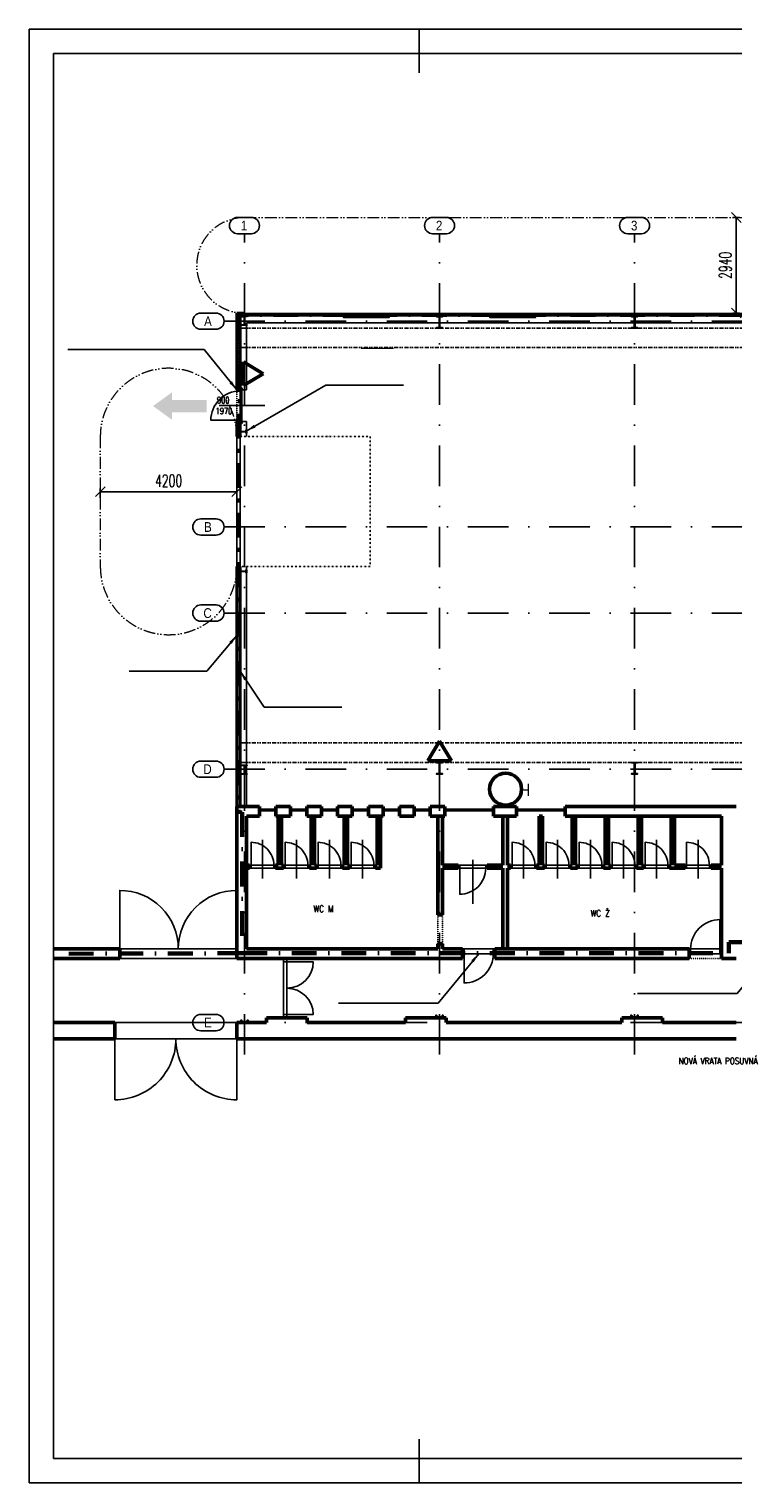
# Model space of a CAD drawing. Header units: millimetres. Extents: x 2886542 to 7567581, y -792623 to 134766.
# Tile 90 of 256: x 3755373 to 3777024, y -219095 to -174346. Entities that reach past the tile are written whole.
import ezdxf

# ---------------------------------------------------------------- set-up
doc = ezdxf.new("R2010")
doc.units = ezdxf.units.MM
for name, pattern in [('ACAD_ISO04W100', [30, 24, -3, 0, -3]), ('ACAD_ISO12W100', [21, 12, -3, 0, -3, 0, -3]), ('DASHDOT', [1, 0.5, -0.25, 0, -0.25]), ('DASHDOTX2', [50.8, 25.4, -12.7, 0, -12.7]), ('DIVIDE', [1.25, 0.5, -0.25, 0, -0.25, 0, -0.25])]:
    doc.linetypes.add(name, pattern=pattern)
for name, color, linetype in [('IN_C_CERCHOVANA', 7, 'DIVIDE'), ('IN_C_OSA', 6, 'DASHDOT'), ('IN_NS_CERCHOVAMA', 20, 'DIVIDE'), ('IN_NS_TENKA', 20, 'Continuous'), ('IN_NS_VYPLNE OTVORU', 16, 'Continuous'), ('IN_TEXT', 7, 'Continuous'), ('IN_VYPLNE OTVORU', 151, 'Continuous'), ('požárničina', 10, 'Continuous'), ('Sloupy', 7, 'Continuous')]:
    doc.layers.add(name, color=color, linetype=linetype)
for name, color, linetype, lineweight in [('IN_C_TLUSTA', 5, 'Continuous', 50), ('IN_NS_TLUSTA', 1, 'Continuous', 40), ('IN_SLOUPY', 134, 'Continuous', 30), ('IN_SRAFY', 8, 'Continuous', 9), ('Text obecně', 7, 'Continuous', 25)]:
    doc.layers.add(name, color=color, linetype=linetype, lineweight=lineweight)
doc.styles.add('ARIAL', font='arial.ttf')
doc.styles.add('DVERE', font='SIMPLEX.shx', dxfattribs={"width": 0.65})
doc.styles.add('KOTY', font='SIMPLEX.SHX', dxfattribs={"width": 0.7})
doc.styles.add('ROMAND', font='romand.shx', dxfattribs={"width": 0.85})
doc.styles.add('ROMANT', font='romant')
doc.styles.get("Standard").update_dxf_attribs({"font": 'arial.ttf'})
doc.dimstyles.new('1_75', dxfattribs={"dimscale": 75, "dimtxt": 2.5, "dimasz": 2, "dimexe": 0.7, "dimexo": 0.625, "dimgap": 1, "dimtad": 1, "dimdec": 0, "dimrnd": 1, "dimtxsty": 'DVERE', "dimblk": 'OBLIQUE', "dimcen": 1.5, "dimclrd": 256, "dimclre": 256, "dimclrt": 4, "dimadec": 0, "dimazin": 0, "dimtm": 1e-09, "dimtfac": 1, "dimtdec": 0, "dimtix": 1, "dimtmove": 2, "dimatfit": 3, "dimldrblk": 'OBLIQUE', "dimfxl": 0, "dimarcsym": 0})
doc.dimstyles.new('úhlová', dxfattribs={"dimscale": 0.2, "dimtxt": 2.5, "dimasz": 1.5, "dimexe": 0, "dimexo": 3, "dimgap": 1, "dimtad": 1, "dimdec": 0, "dimzin": 0, "dimdsep": 46, "dimtxsty": 'ROMANT', "dimcen": 5, "dimclrd": 256, "dimclre": 256, "dimclrt": 7, "dimadec": 1, "dimazin": 0, "dimtfac": 1, "dimtdec": 0, "dimtix": 1, "dimtmove": 2, "dimatfit": 3, "dimfxl": 0, "dimtvp": 2, "dimtolj": 1, "dimtzin": 0, "dimarcsym": 0})
pattern_1 = [(0, (3465853.07, -194689.51), (71.4375, 41.2444597), [47.625, -95.25]), (120, (3465853.07, -194689.51), (-71.4375, 41.24446), [47.625, -95.25]), (60, (3465853.07, -194689.51), (2e-07, 82.4889196), [-95.25, 47.625])]

# ---------------------------------------------------------------- blocks, each defined once
blk = doc.blocks.new('_Oblique')
at = {"color": 0, "linetype": 'ByBlock', "lineweight": -2}
blk.add_line((-0.5, -0.5), (0.5, 0.5), dxfattribs=at)
blk = doc.blocks.new('*D3082')
at = {"layer": 'Defpoints', "color": 0, "linetype": 'Continuous', "lineweight": 50}
for p in [(3777319, -180147), (3777127, -183087), (3777319, -183087)]:
    blk.add_point(p, dxfattribs=at)
at = {"layer": 'požárničina', "color": 7, "linetype": 'Continuous', "lineweight": -2}
for p, q in [((3777226, -180147), (3777022, -180147)), ((3777226, -183087), (3777022, -183087))]:
    blk.add_line(p, q, dxfattribs=at)
at = {"layer": 'požárničina', "color": 7, "lineweight": -2}
blk.add_line((3777127, -180147), (3777127, -183087), dxfattribs=at)
at = {"layer": 'požárničina', "color": 7, "linetype": 'Continuous', "lineweight": -2, "xscale": 300, "yscale": 300, "zscale": 300}
for p, rotation in [((3777127, -180147), 90), ((3777127, -183087), 270)]:
    blk.add_blockref('_Oblique', p, dxfattribs=dict(at, rotation=rotation))
at = {"layer": 'požárničina', "color": 7, "linetype": 'Continuous', "lineweight": 9, "insert": (3776789, -181617), "char_height": 375, "attachment_point": 5, "rotation": 90, "style": 'DVERE'}
blk.add_mtext('2940', dxfattribs=at)
blk = doc.blocks.new('*D3084')
at = {"layer": 'Defpoints', "color": 0, "linetype": 'Continuous', "lineweight": 50}
for p in [(3757564, -188588), (3757564, -188887), (3761764, -188887)]:
    blk.add_point(p, dxfattribs=at)
at = {"layer": 'požárničina', "color": 7, "linetype": 'Continuous', "lineweight": -2}
for p, q in [((3757564, -188775), (3757564, -188483)), ((3761764, -188775), (3761764, -188483))]:
    blk.add_line(p, q, dxfattribs=at)
at = {"layer": 'požárničina', "color": 7, "lineweight": -2}
blk.add_line((3761764, -188588), (3757564, -188588), dxfattribs=at)
at = {"layer": 'požárničina', "color": 7, "linetype": 'Continuous', "lineweight": -2, "xscale": 300, "yscale": 300, "zscale": 300, "rotation": 180}
blk.add_blockref('_Oblique', (3757564, -188588), dxfattribs=at)
at = {"layer": 'požárničina', "color": 7, "linetype": 'Continuous', "lineweight": -2, "xscale": 300, "yscale": 300, "zscale": 300}
blk.add_blockref('_Oblique', (3761764, -188588), dxfattribs=at)
at = {"layer": 'požárničina', "color": 7, "linetype": 'Continuous', "lineweight": 9, "insert": (3759664, -188250), "char_height": 375, "attachment_point": 5, "style": 'DVERE'}
blk.add_mtext('4200', dxfattribs=at)

msp = doc.modelspace()

# ---------------------------------------------------------------- hatches: boundary and pattern name
at = {"layer": 'IN_SRAFY'}
h = msp.add_hatch(dxfattribs=at)
h.set_pattern_fill('HONEY', color=250, scale=15)
h.set_pattern_definition(pattern_1)
h.paths.add_polyline_path([(3761863.5, -186422.1), (3761763.5, -186422.1), (3761763.5, -186887.1), (3761863.5, -186887.1), (3761863.5, -186744), (3761863.5, -186743.3), (3761863.5, -186743.3)])
h.paths.add_polyline_path([(3761998.5, -183187.1), (3761998.5, -183087.1), (3761763.5, -183087.1), (3761763.5, -185452.1), (3761863.5, -185452.1), (3761863.5, -183187.1)])
h = msp.add_hatch(dxfattribs=at)
h.set_pattern_fill('HONEY', color=250, scale=15)
h.set_pattern_definition(pattern_1)
h.paths.add_polyline_path([(3761863.5, -190887.1), (3761763.5, -190887.1), (3761763.5, -198277.1), (3761863.5, -198277.1)])
at = {"layer": 'požárničina', "linetype": 'ACAD_ISO04W100', "lineweight": 50, "ltscale": 50, "extrusion": (0, 0, -1)}
h = msp.add_hatch(color=256, dxfattribs=at)
h.paths.add_polyline_path([(-3759771.7, -186139.6), (-3760836.7, -186139.6), (-3760836.7, -185760), (-3759771.7, -185760)])
h.paths.add_polyline_path([(-3759771.7, -186375.2), (-3759771.7, -186139.6), (-3759771.7, -185760), (-3759771.7, -185524.4), (-3759187.2, -185949.8)])

# ---------------------------------------------------------------- linework, layer by layer
at = {"color": 250, "linetype": 'Continuous', "lineweight": 15}
msp.add_line((3766585.2, -184181.1), (3765585.2, -184181.1), dxfattribs=at)
at = {"layer": 'IN_C_CERCHOVANA', "color": 250, "ltscale": 50}
for p, q in [((3761763.5, -185452.1), (3761763.5, -186422.1)), ((3767943.5, -201607.1), (3767943.5, -202507.1)), ((3768093.5, -201607.1), (3768093.5, -202507.1)), ((3775673.5, -202957.1), (3776673.5, -202957.1))]:
    msp.add_line(p, q, dxfattribs=at)
at = {"layer": 'IN_C_OSA', "color": 250, "ltscale": 2500}
for p, q in [((3761998.5, -205913.2), (3761998.5, -180644.4)), ((3767998.5, -205913.2), (3767998.5, -180644.4)), ((3773998.5, -205913.2), (3773998.5, -180644.4)), ((3761372.6, -183337.1), (3821945.8, -183337.1)), ((3761372.6, -189672.1), (3821945.8, -189672.1)), ((3761372.6, -192322.1), (3821945.8, -192322.1)), ((3761372.6, -197127.1), (3821945.8, -197127.1)), ((3761372.6, -204927.1), (3789591.1, -204927.1))]:
    msp.add_line(p, q, dxfattribs=at)
at = {"layer": 'IN_C_OSA', "color": 250, "linetype": 'ByBlock'}
for points in [[(3761787.3, -180644.4, -1), (3761787.3, -180144.4), (3762209.8, -180144.4, -1), (3762209.8, -180644.4)], [(3767787.3, -180644.4, -1), (3767787.3, -180144.4), (3768209.8, -180144.4, -1), (3768209.8, -180644.4)], [(3773787.3, -180644.4, -1), (3773787.3, -180144.4), (3774209.8, -180144.4, -1), (3774209.8, -180644.4)], [(3760655.7, -183087.1), (3761122.6, -183087.1, -1), (3761122.6, -183587.1), (3760655.7, -183587.1, -1)], [(3760655.7, -189422.1), (3761122.6, -189422.1, -1), (3761122.6, -189922.1), (3760655.7, -189922.1, -1)], [(3760655.7, -192072.1), (3761122.6, -192072.1, -1), (3761122.6, -192572.1), (3760655.7, -192572.1, -1)], [(3760655.7, -196877.1), (3761122.6, -196877.1, -1), (3761122.6, -197377.1), (3760655.7, -197377.1, -1)], [(3760655.7, -204677.1), (3761122.6, -204677.1, -1), (3761122.6, -205177.1), (3760655.7, -205177.1, -1)]]:
    msp.add_lwpolyline(points, format="xyb", close=True, dxfattribs=at)
at = {"layer": 'IN_C_TLUSTA', "color": 250}
for p, q in [((3761763.5, -198277.1), (3761763.5, -202957.1)), ((3762463.5, -198277.1), (3761763.5, -198277.1)), ((3762463.5, -198577.1), (3762063.5, -198577.1)), ((3762063.5, -202657.1), (3762063.5, -198577.1)), ((3762463.5, -198577.1), (3762463.5, -198277.1)), ((3762963.5, -198577.1), (3762963.5, -198277.1)), ((3763413.6, -198277.1), (3762963.5, -198277.1)), ((3763413.6, -198577.1), (3762963.5, -198577.1)), ((3763038.5, -200077.1), (3763038.5, -198577.1)), ((3763138.5, -198577.1), (3763038.5, -198577.1)), ((3763138.5, -200077.1), (3763138.5, -198577.1)), ((3763413.6, -198577.1), (3763413.6, -198277.1)), ((3763913.5, -198577.1), (3763913.5, -198277.1)), ((3764363.6, -198277.1), (3763913.5, -198277.1)), ((3764363.6, -198577.1), (3763913.5, -198577.1)), ((3764053.5, -200077.1), (3764053.5, -198577.1)), ((3764153.5, -200077.1), (3764153.5, -198577.1)), ((3764363.6, -198577.1), (3764363.6, -198277.1)), ((3764863.5, -198577.1), (3764863.5, -198277.1)), ((3765313.6, -198277.1), (3764863.5, -198277.1)), ((3765313.6, -198577.1), (3764863.5, -198577.1)), ((3765068.5, -200077.1), (3765068.5, -198577.1)), ((3765168.5, -200077.1), (3765168.5, -198577.1)), ((3765313.6, -198577.1), (3765313.6, -198277.1)), ((3765813.5, -198577.1), (3765813.5, -198277.1)), ((3766263.6, -198277.1), (3765813.5, -198277.1)), ((3766263.6, -198577.1), (3765813.5, -198577.1)), ((3766083.5, -200077.1), (3766083.5, -198577.1)), ((3766183.5, -200177.1), (3766183.5, -198577.1)), ((3766263.6, -198577.1), (3766263.6, -198277.1)), ((3766763.5, -198577.1), (3766763.5, -198277.1)), ((3767213.6, -198277.1), (3766763.5, -198277.1)), ((3767213.6, -198577.1), (3766763.5, -198577.1)), ((3767213.6, -198577.1), (3767213.6, -198277.1)), ((3767713.5, -198577.1), (3767713.5, -198277.1)), ((3768163.5, -198277.1), (3767713.5, -198277.1)), ((3768163.5, -198577.1), (3767713.5, -198577.1)), ((3767943.5, -201607.1), (3767943.5, -198577.1)), ((3768093.5, -200077.1), (3768093.5, -198577.1)), ((3768093.5, -200077.1), (3768093.5, -198577.1)), ((3768163.5, -198577.1), (3768163.5, -198277.1)), ((3769663.5, -198577.1), (3769663.5, -198277)), ((3770363.5, -198277.1), (3769663.5, -198277.1)), ((3770363.5, -198577.1), (3769663.5, -198577.1)), ((3769943.5, -200077.1), (3769943.5, -198577.1)), ((3770093.5, -200077.1), (3770093.5, -198577.1)), ((3770363.5, -198577.1), (3770363.5, -198277)), ((3771068.5, -200077.1), (3771068.5, -198577.1)), ((3771068.5, -198577.1), (3771168.5, -198577.1)), ((3771168.5, -200077.1), (3771168.5, -198577.1)), ((3771863.5, -198577.1), (3771863.5, -198277)), ((3777123.5, -198277.1), (3771863.5, -198277.1)), ((3776673.5, -198577.1), (3771863.5, -198577.1)), ((3772083.5, -200077.1), (3772083.5, -198577.1)), ((3772183.5, -200077.1), (3772183.5, -198577.1)), ((3773098.5, -200077.1), (3773098.5, -198577.1)), ((3773198.5, -200077.1), (3773198.5, -198577.1)), ((3774113.5, -200077.1), (3774113.5, -198577.1)), ((3774213.5, -200077.1), (3774213.5, -198577.1)), ((3775128.5, -200077.1), (3775128.5, -198577.1)), ((3775228.5, -200077.1), (3775228.5, -198577.1)), ((3776673.5, -198577.1), (3776673.5, -200077.1)), ((3762151, -200077.1), (3762063.5, -200077.1)), ((3762151, -200177.1), (3762063.5, -200177.1)), ((3762151, -200077.1), (3762151, -200177.1)), ((3763038.5, -200077.1), (3762951, -200077.1)), ((3762951, -200077.1), (3762951, -200177.1)), ((3763196, -200177.1), (3762951, -200177.1)), ((3763196, -200077.1), (3763138.5, -200077.1)), ((3763196, -200077.1), (3763196, -200177.1)), ((3764053.5, -200077.1), (3763996, -200077.1)), ((3763996, -200077.1), (3763996, -200177.1)), ((3764211, -200177.1), (3763996, -200177.1)), ((3764211, -200077.1), (3764153.5, -200077.1)), ((3764211, -200077.1), (3764211, -200177.1)), ((3765068.5, -200077.1), (3765011, -200077.1)), ((3765011, -200077.1), (3765011, -200177.1)), ((3765226, -200177.1), (3765011, -200177.1)), ((3765226, -200077.1), (3765168.5, -200077.1)), ((3765226, -200077.1), (3765226, -200177.1)), ((3766083.5, -200077.1), (3766026, -200077.1)), ((3766026, -200077.1), (3766026, -200177.1)), ((3766183.5, -200177.1), (3766026, -200177.1)), ((3768568.5, -200077.1), (3768093.5, -200077.1)), ((3768093.5, -201607.1), (3768093.5, -200177.1)), ((3768568.5, -200177.1), (3768093.5, -200177.1)), ((3768568.5, -200177.1), (3768568.5, -200077.1)), ((3769943.5, -200077.1), (3769468.5, -200077.1)), ((3769468.5, -200177.1), (3769468.5, -200077.1)), ((3769943.5, -200177.1), (3769468.5, -200177.1)), ((3769943.5, -202657.1), (3769943.5, -200177.1)), ((3770181, -200077.1), (3770093.5, -200077.1)), ((3770181, -200177.1), (3770093.5, -200177.1)), ((3770093.5, -202657.1), (3770093.5, -200177.1)), ((3770181, -200077.1), (3770181, -200177.1)), ((3771068.5, -200077.1), (3770981, -200077.1)), ((3770981, -200077.1), (3770981, -200177.1)), ((3771226, -200177.1), (3770981, -200177.1)), ((3771226, -200077.1), (3771168.5, -200077.1)), ((3771226, -200077.1), (3771226, -200177.1)), ((3772083.5, -200077.1), (3772026, -200077.1)), ((3772026, -200077.1), (3772026, -200177.1)), ((3772241, -200177.1), (3772026, -200177.1)), ((3772241, -200077.1), (3772183.5, -200077.1)), ((3772241, -200077.1), (3772241, -200177.1)), ((3773098.5, -200077.1), (3773041, -200077.1)), ((3773041, -200077.1), (3773041, -200177.1)), ((3773256, -200177.1), (3773041, -200177.1)), ((3773256, -200077.1), (3773198.5, -200077.1)), ((3773256, -200077.1), (3773256, -200177.1)), ((3774113.5, -200077.1), (3774056, -200077.1)), ((3774056, -200077.1), (3774056, -200177.1)), ((3774271, -200177.1), (3774056, -200177.1)), ((3774271, -200077.1), (3774213.5, -200077.1)), ((3774271, -200077.1), (3774271, -200177.1)), ((3775128.5, -200077.1), (3775071, -200077.1)), ((3775071, -200077.1), (3775071, -200177.1)), ((3775551, -200177.1), (3775071, -200177.1)), ((3775551, -200077.1), (3775228.5, -200077.1)), ((3775551, -200077.1), (3775551, -200177.1)), ((3776673.5, -200077.1), (3776351, -200077.1)), ((3776351, -200077.1), (3776351, -200177.1)), ((3776673.5, -200177.1), (3776351, -200177.1)), ((3776673.5, -200177.1), (3776673.5, -202657.1)), ((3768093.5, -201607.1), (3767943.5, -201607.1)), ((3758163.5, -202657.1), (3756122.7, -202657.1)), ((3758163.5, -202657.1), (3758163.5, -202957.1)), ((3767943.5, -202657.1), (3762063.5, -202657.1)), ((3768093.5, -202507.1), (3767943.5, -202507.1)), ((3767943.5, -202657.1), (3767943.5, -202507.1)), ((3768093.5, -202657.1), (3768093.5, -202507.1)), ((3768703.5, -202657.1), (3768093.5, -202657.1)), ((3768703.5, -202957.1), (3768703.5, -202657.1)), ((3775673.5, -202657.1), (3769703.5, -202657.1)), ((3769703.5, -202957.1), (3769703.5, -202657.1)), ((3775673.5, -202957.1), (3775673.5, -202657.1)), ((3776673.5, -202957.1), (3776673.5, -202657.1)), ((3758163.5, -202957.1), (3756122.7, -202957.1)), ((3768703.5, -202957.1), (3761763.5, -202957.1)), ((3775673.5, -202957.1), (3769703.5, -202957.1)), ((3776673.5, -202957.1), (3777123.5, -202957.1)), ((3758013.5, -204927.1), (3756122.7, -204927.1)), ((3758013.5, -204927.1), (3758013.5, -205427.1)), ((3762678.6, -204927.1), (3761763.5, -204927.1)), ((3761763.5, -204927.1), (3761763.5, -205427.1)), ((3762678.6, -204777.1), (3763928.6, -204777.1)), ((3762678.6, -204777.1), (3762678.6, -204927.1)), ((3763928.6, -204777.1), (3763928.6, -204927.1)), ((3766953.5, -204927.1), (3763928.6, -204927.1)), ((3766953.5, -204777.1), (3768203.5, -204777.1)), ((3766953.5, -204777.1), (3766953.5, -204927.1)), ((3768203.5, -204777.1), (3768203.5, -204927.1)), ((3773603.5, -204927.1), (3768203.5, -204927.1)), ((3773603.5, -204777.1), (3774853.5, -204777.1)), ((3773603.5, -204777.1), (3773603.5, -204927.1)), ((3774853.5, -204777.1), (3774853.5, -204927.1)), ((3777123.5, -204927.1), (3774853.5, -204927.1)), ((3758013.5, -205427.1), (3756122.7, -205427.1)), ((3777123.5, -205427.1), (3761763.5, -205427.1))]:
    msp.add_line(p, q, dxfattribs=at)
at = {"layer": 'IN_NS_CERCHOVAMA', "color": 250, "ltscale": 250}
for p, q in [((3761913.5, -183547.1), (3788313.5, -183547.1)), ((3761913.5, -184147.1), (3788313.5, -184147.1)), ((3761913.5, -196317.1), (3788313.5, -196317.1)), ((3761913.5, -196917.1), (3788313.5, -196917.1))]:
    msp.add_line(p, q, dxfattribs=at)
at = {"layer": 'IN_NS_TENKA', "color": 250}
for p, q in [((3803463.5, -183387.1), (3762063.5, -183387.1)), ((3762063.5, -185452.1), (3762063.5, -183387.1)), ((3761913.5, -185452.1), (3762063.5, -185452.1)), ((3761913.5, -186422.1), (3762063.5, -186422.1)), ((3762063.5, -186887.1), (3762063.5, -186422.1)), ((3762063.5, -198277.1), (3762063.5, -190887.1))]:
    msp.add_line(p, q, dxfattribs=at)
at = {"layer": 'IN_NS_TLUSTA', "color": 250}
for p, q in [((3761998.5, -183087.1), (3761763.5, -183087.1)), ((3761763.5, -185452.1), (3761763.5, -183087.1)), ((3761998.5, -183187.1), (3761863.5, -183187.1)), ((3761863.5, -185452.1), (3761863.5, -183187.1)), ((3761998.5, -183087.1), (3761998.5, -183187.1)), ((3761863.5, -185452.1), (3761763.5, -185452.1)), ((3761763.5, -186887.1), (3761763.5, -186422.1)), ((3761863.5, -186422.1), (3761763.5, -186422.1)), ((3761863.5, -186887.1), (3761863.5, -186422.1)), ((3761763.5, -186887.1), (3761863.5, -186887.1)), ((3761763.5, -198277.1), (3761763.5, -190887.1)), ((3761763.5, -190887.1), (3761863.5, -190887.1)), ((3761863.5, -198277.1), (3761863.5, -190887.1))]:
    msp.add_line(p, q, dxfattribs=at)
at = {"layer": 'IN_NS_VYPLNE OTVORU', "color": 250}
for p, q in [((3763398.5, -183097.1), (3762048.5, -183097.1)), ((3763398.5, -183127.1), (3762098.5, -183127.1)), ((3763398.5, -183147.1), (3762098.5, -183147.1)), ((3763398.5, -183177.1), (3762098.5, -183177.1)), ((3764898.5, -183097.1), (3763548.5, -183097.1)), ((3764898.5, -183127.1), (3763598.5, -183127.1)), ((3764898.5, -183147.1), (3763598.5, -183147.1)), ((3764898.5, -183177.1), (3763598.5, -183177.1)), ((3766398.5, -183097.1), (3765048.5, -183097.1)), ((3766398.5, -183127.1), (3765098.5, -183127.1)), ((3766398.5, -183147.1), (3765098.5, -183147.1)), ((3766348.5, -183147.1), (3765098.5, -183147.1)), ((3766348.5, -183177.1), (3765148.5, -183177.1)), ((3766348.5, -183197.1), (3765148.5, -183197.1)), ((3766348.5, -183227.1), (3765148.5, -183227.1)), ((3767898.5, -183097.1), (3766548.5, -183097.1)), ((3767898.5, -183127.1), (3766598.5, -183127.1)), ((3767898.5, -183147.1), (3766598.5, -183147.1)), ((3767898.5, -183177.1), (3766598.5, -183177.1)), ((3769398.5, -183097.1), (3768048.5, -183097.1)), ((3769398.5, -183127.1), (3768098.5, -183127.1)), ((3769398.5, -183147.1), (3768098.5, -183147.1)), ((3769398.5, -183177.1), (3768098.5, -183177.1)), ((3770898.5, -183097.1), (3769548.5, -183097.1)), ((3770898.5, -183127.1), (3769598.5, -183127.1)), ((3770898.5, -183147.1), (3769598.5, -183147.1)), ((3770848.5, -183147.1), (3769598.5, -183147.1)), ((3770898.5, -183177.1), (3769598.5, -183177.1)), ((3770848.5, -183177.1), (3769648.5, -183177.1)), ((3770848.5, -183197.1), (3769648.5, -183197.1)), ((3770848.5, -183227.1), (3769648.5, -183227.1)), ((3772398.5, -183097.1), (3771048.5, -183097.1)), ((3772398.5, -183127.1), (3771098.5, -183127.1)), ((3772398.5, -183147.1), (3771098.5, -183147.1)), ((3772398.5, -183177.1), (3771098.5, -183177.1)), ((3773898.5, -183097.1), (3772548.5, -183097.1)), ((3773898.5, -183127.1), (3772598.5, -183127.1)), ((3773898.5, -183147.1), (3772598.5, -183147.1)), ((3773898.5, -183177.1), (3772598.5, -183177.1)), ((3775398.5, -183097.1), (3774048.5, -183097.1)), ((3775398.5, -183127.1), (3774098.5, -183127.1)), ((3775398.5, -183147.1), (3774098.5, -183147.1)), ((3775398.5, -183177.1), (3774098.5, -183177.1)), ((3776898.5, -183097.1), (3775548.5, -183097.1)), ((3776898.5, -183127.1), (3775598.5, -183127.1)), ((3776898.5, -183147.1), (3775598.5, -183147.1)), ((3776898.5, -183177.1), (3775598.5, -183177.1)), ((3761863.5, -185446.1), (3761863.5, -185452.1)), ((3761863.5, -185446.1), (3761863.5, -186428.1)), ((3761863.5, -185487.1), (3761913.5, -185487.1)), ((3761913.5, -185446.1), (3761913.5, -186428.1)), ((3761863.5, -186387.1), (3761913.5, -186387.1)), ((3761863.5, -186422.1), (3761863.5, -186428.1))]:
    msp.add_line(p, q, dxfattribs=at)
for points in [[(3762098.5, -183097.1), (3761998.5, -183097.1), (3761998.5, -183177.1), (3762098.5, -183177.1)], [(3763398.5, -183097.1), (3763498.5, -183097.1), (3763498.5, -183177.1), (3763398.5, -183177.1)], [(3763598.5, -183097.1), (3763498.5, -183097.1), (3763498.5, -183177.1), (3763598.5, -183177.1)], [(3764898.5, -183097.1), (3764998.5, -183097.1), (3764998.5, -183177.1), (3764898.5, -183177.1)], [(3765148.5, -183147.1), (3765048.5, -183147.1), (3765048.5, -183227.1), (3765148.5, -183227.1)], [(3766348.5, -183147.1), (3766448.5, -183147.1), (3766448.5, -183227.1), (3766348.5, -183227.1)], [(3766598.5, -183097.1), (3766498.5, -183097.1), (3766498.5, -183177.1), (3766598.5, -183177.1)], [(3767898.5, -183097.1), (3767998.5, -183097.1), (3767998.5, -183177.1), (3767898.5, -183177.1)], [(3768098.5, -183097.1), (3767998.5, -183097.1), (3767998.5, -183177.1), (3768098.5, -183177.1)], [(3769398.5, -183097.1), (3769498.5, -183097.1), (3769498.5, -183177.1), (3769398.5, -183177.1)], [(3769598.5, -183097.1), (3769498.5, -183097.1), (3769498.5, -183177.1), (3769598.5, -183177.1)], [(3769648.5, -183147.1), (3769548.5, -183147.1), (3769548.5, -183227.1), (3769648.5, -183227.1)], [(3770848.5, -183147.1), (3770948.5, -183147.1), (3770948.5, -183227.1), (3770848.5, -183227.1)], [(3770898.5, -183097.1), (3770998.5, -183097.1), (3770998.5, -183177.1), (3770898.5, -183177.1)], [(3771098.5, -183097.1), (3770998.5, -183097.1), (3770998.5, -183177.1), (3771098.5, -183177.1)], [(3772398.5, -183097.1), (3772498.5, -183097.1), (3772498.5, -183177.1), (3772398.5, -183177.1)], [(3772598.5, -183097.1), (3772498.5, -183097.1), (3772498.5, -183177.1), (3772598.5, -183177.1)], [(3773898.5, -183097.1), (3773998.5, -183097.1), (3773998.5, -183177.1), (3773898.5, -183177.1)], [(3774098.5, -183097.1), (3773998.5, -183097.1), (3773998.5, -183177.1), (3774098.5, -183177.1)], [(3775398.5, -183097.1), (3775498.5, -183097.1), (3775498.5, -183177.1), (3775398.5, -183177.1)], [(3775598.5, -183097.1), (3775498.5, -183097.1), (3775498.5, -183177.1), (3775598.5, -183177.1)], [(3776898.5, -183097.1), (3776998.5, -183097.1), (3776998.5, -183177.1), (3776898.5, -183177.1)], [(3777098.5, -183097.1), (3776998.5, -183097.1), (3776998.5, -183177.1), (3777098.5, -183177.1)], [(3761763.5, -186887.1), (3761863.5, -186887.1), (3761863.5, -190887.1), (3761763.5, -190887.1)]]:
    msp.add_lwpolyline(points, close=True, dxfattribs=at)
for points in [[(3765098.5, -183177.1), (3765098.5, -183097.1), (3764998.5, -183097.1), (3764998.5, -183177.1), (3765098.5, -183177.1)], [(3766398.5, -183177.1), (3766398.5, -183097.1), (3766498.5, -183097.1), (3766498.5, -183177.1), (3766398.5, -183177.1)]]:
    msp.add_lwpolyline(points, dxfattribs=at)
msp.add_lwpolyline([(3761863.5, -186387.1), (3760963.5, -186387.1, -0.4142136), (3761863.5, -185487.1)], format="xyb", dxfattribs=at)
at = {"layer": 'IN_NS_VYPLNE OTVORU', "color": 250, "linetype": 'DIVIDE', "ltscale": 100}
msp.add_lwpolyline([(3761863.5, -186887.1), (3765863.5, -186887.1), (3765863.5, -190887.1), (3761863.5, -190887.1)], close=True, dxfattribs=at)
at = {"layer": 'IN_SLOUPY', "color": 250}
for points in [[(3761995.2, -183431.9), (3761995.2, -183212.3, 0.4142136), (3761980.2, -183197.3), (3761931, -183197.3), (3761931, -183187.1), (3762066, -183187.1), (3762066, -183197.3), (3762016.8, -183197.3, 0.4142136), (3762001.8, -183212.3), (3762001.8, -183431.9, 0.4142136), (3762016.8, -183446.9), (3762066, -183446.9), (3762066, -183457.1), (3761931, -183457.1), (3761931, -183446.9), (3761980.2, -183446.9, 0.4142136)], [(3767994.5, -183516.4), (3767994.5, -183217.8, 0.4142136), (3767976.5, -183199.8), (3767913.5, -183199.8), (3767913.5, -183187.1), (3768083.5, -183187.1), (3768083.5, -183199.8), (3768020.5, -183199.8, 0.4142136), (3768002.5, -183217.8), (3768002.5, -183516.4, 0.4142136), (3768020.5, -183534.4), (3768083.5, -183534.4), (3768083.5, -183547.1), (3767913.5, -183547.1), (3767913.5, -183534.4), (3767976.5, -183534.4, 0.4142136), (3767994.5, -183516.4)], [(3773994.5, -183516.4), (3773994.5, -183217.8, 0.4142136), (3773976.5, -183199.8), (3773913.5, -183199.8), (3773913.5, -183187.1), (3774083.5, -183187.1), (3774083.5, -183199.8), (3774020.5, -183199.8, 0.4142136), (3774002.5, -183217.8), (3774002.5, -183516.4, 0.4142136), (3774020.5, -183534.4), (3774083.5, -183534.4), (3774083.5, -183547.1), (3773913.5, -183547.1), (3773913.5, -183534.4), (3773976.5, -183534.4, 0.4142136), (3773994.5, -183516.4)], [(3761884, -186734.3), (3762043, -186734.3, 0.4142136), (3762055, -186722.3), (3762055, -186687.1), (3762063.5, -186687.1), (3762063.5, -186787.1), (3762055, -186787.1), (3762055, -186751.9, 0.4142136), (3762043, -186739.9), (3761884, -186739.9, 0.4142136), (3761872, -186751.9), (3761872, -186787.1), (3761863.7, -186787.1), (3761863.5, -186687.1), (3761872, -186687.1), (3761872, -186722.3, 0.4142136)], [(3761884, -191034.3), (3762043, -191034.3, 0.4142136), (3762055, -191022.3), (3762055, -190987.1), (3762063.5, -190987.1), (3762063.5, -191087.1), (3762055, -191087.1), (3762055, -191051.9, 0.4142136), (3762043, -191039.9), (3761884, -191039.9, 0.4142136), (3761872, -191051.9), (3761872, -191087.1), (3761863.7, -191087.1), (3761863.5, -190987.1), (3761872, -190987.1), (3761872, -191022.3, 0.4142136)], [(3761995.2, -197251.9), (3761995.2, -197032.3, 0.4142136), (3761980.2, -197017.3), (3761931, -197017.3), (3761931, -197007.1), (3762066, -197007.1), (3762066, -197017.3), (3762016.8, -197017.3, 0.4142136), (3762001.8, -197032.3), (3762001.8, -197251.9, 0.4142136), (3762016.8, -197266.9), (3762066, -197266.9), (3762066, -197277.1), (3761931, -197277.1), (3761931, -197266.9), (3761980.2, -197266.9, 0.4142136)], [(3767994.5, -197246.4), (3767994.5, -196947.8, 0.4142136), (3767976.5, -196929.8), (3767913.5, -196929.8), (3767913.5, -196917.1), (3768083.5, -196917.1), (3768083.5, -196929.8), (3768020.5, -196929.8, 0.4142136), (3768002.5, -196947.8), (3768002.5, -197246.4, 0.4142136), (3768020.5, -197264.4), (3768083.5, -197264.4), (3768083.5, -197277.1), (3767913.5, -197277.1), (3767913.5, -197264.4), (3767976.5, -197264.4, 0.4142136), (3767994.5, -197246.4)], [(3773994.5, -197246.4), (3773994.5, -196947.8, 0.4142136), (3773976.5, -196929.8), (3773913.5, -196929.8), (3773913.5, -196917.1), (3774083.5, -196917.1), (3774083.5, -196929.8), (3774020.5, -196929.8, 0.4142136), (3774002.5, -196947.8), (3774002.5, -197246.4, 0.4142136), (3774020.5, -197264.4), (3774083.5, -197264.4), (3774083.5, -197277.1), (3773913.5, -197277.1), (3773913.5, -197264.4), (3773976.5, -197264.4, 0.4142136), (3773994.5, -197246.4)], [(3761917.2, -204917.7), (3761921.6, -204918.6), (3762075.6, -204918.6), (3762080, -204917.7, 0.1989124), (3762086.2, -204911.5), (3762087.1, -204907.1), (3762087.1, -204858.1), (3762087.5, -204855.8), (3762088.8, -204853.8), (3762090.8, -204852.5), (3762093.1, -204852.1), (3762098.6, -204852.1), (3762098.6, -204927.1), (3761898.6, -204927.1), (3761898.6, -204852.1), (3761904.1, -204852.1), (3761906.3, -204852.5), (3761908.3, -204853.8), (3761909.6, -204855.8), (3761910.1, -204858.1), (3761910.1, -204907.1), (3761910.9, -204911.5, 0.1989124)], [(3767917.2, -204767.7), (3767921.6, -204768.6), (3768075.6, -204768.6), (3768080, -204767.7, 0.1989124), (3768086.2, -204761.5), (3768087.1, -204757.1), (3768087.1, -204708.1), (3768087.5, -204705.8), (3768088.8, -204703.8), (3768090.8, -204702.5), (3768093.1, -204702.1), (3768098.6, -204702.1), (3768098.6, -204777.1), (3767898.6, -204777.1), (3767898.6, -204702.1), (3767904.1, -204702.1), (3767906.3, -204702.5), (3767908.3, -204703.8), (3767909.6, -204705.8), (3767910.1, -204708.1), (3767910.1, -204757.1), (3767910.9, -204761.5, 0.1989124)], [(3773917.2, -204767.7), (3773921.6, -204768.6), (3774075.6, -204768.6), (3774080, -204767.7, 0.1989124), (3774086.2, -204761.5), (3774087.1, -204757.1), (3774087.1, -204708.1), (3774087.5, -204705.8), (3774088.8, -204703.8), (3774090.8, -204702.5), (3774093.1, -204702.1), (3774098.6, -204702.1), (3774098.6, -204777.1), (3773898.6, -204777.1), (3773898.6, -204702.1), (3773904.1, -204702.1), (3773906.3, -204702.5), (3773908.3, -204703.8), (3773909.6, -204705.8), (3773910.1, -204708.1), (3773910.1, -204757.1), (3773910.9, -204761.5, 0.1989124)]]:
    msp.add_lwpolyline(points, format="xyb", close=True, dxfattribs=at)
at = {"layer": 'IN_TEXT', "color": 250, "linetype": 'ByBlock'}
msp.add_line((3761214.9, -185937.1), (3762621.8, -185937.1), dxfattribs=at)
at = {"layer": 'IN_VYPLNE OTVORU', "color": 250}
for p, q in [((3762963.5, -198357.1), (3762463.5, -198357.1)), ((3762963.5, -198407.1), (3762463.5, -198407.1)), ((3763913.5, -198357.1), (3763413.6, -198357.1)), ((3763913.5, -198407.1), (3763413.6, -198407.1)), ((3764863.5, -198357.1), (3764363.6, -198357.1)), ((3764863.5, -198407.1), (3764363.6, -198407.1)), ((3765813.5, -198357.1), (3765313.6, -198357.1)), ((3765813.5, -198407.1), (3765313.6, -198407.1)), ((3766763.5, -198357.1), (3766263.6, -198357.1)), ((3766763.5, -198407.1), (3766263.6, -198407.1)), ((3767713.5, -198357.1), (3767213.6, -198357.1)), ((3767713.5, -198407.1), (3767213.6, -198407.1)), ((3769663.5, -198357.1), (3768163.6, -198357.1)), ((3769663.5, -198407.1), (3768163.6, -198407.1)), ((3771863.5, -198357.1), (3770363.6, -198357.1)), ((3771863.5, -198407.1), (3770363.6, -198407.1)), ((3762551, -200490.3), (3762551, -199305.5)), ((3763596, -200490.3), (3763596, -199305.5)), ((3764611, -200490.3), (3764611, -199305.5)), ((3765626, -200490.3), (3765626, -199305.5)), ((3770581, -200490.3), (3770581, -199305.5)), ((3771626, -200490.3), (3771626, -199305.5)), ((3772641, -200490.3), (3772641, -199305.5)), ((3773656, -200490.3), (3773656, -199305.5)), ((3774671, -200490.3), (3774671, -199305.5)), ((3775951, -200490.3), (3775951, -199305.5)), ((3769018.5, -199912.1), (3769018.5, -201269.1)), ((3762951, -200077.1), (3762151, -200077.1)), ((3762951, -200177.1), (3762151, -200177.1)), ((3762201, -200177.1), (3762201, -200077.1)), ((3762901, -200177.1), (3762901, -200077.1)), ((3763996, -200077.1), (3763196, -200077.1)), ((3763996, -200177.1), (3763196, -200177.1)), ((3763246, -200177.1), (3763246, -200077.1)), ((3763946, -200177.1), (3763946, -200077.1)), ((3765011, -200077.1), (3764211, -200077.1)), ((3765011, -200177.1), (3764211, -200177.1)), ((3764261, -200177.1), (3764261, -200077.1)), ((3764961, -200177.1), (3764961, -200077.1)), ((3766026, -200077.1), (3765226, -200077.1)), ((3766026, -200177.1), (3765226, -200177.1)), ((3765276, -200177.1), (3765276, -200077.1)), ((3765976, -200177.1), (3765976, -200077.1)), ((3769468.5, -200077.1), (3768568.5, -200077.1)), ((3769468.5, -200177.1), (3768568.5, -200177.1)), ((3768618.5, -200077.1), (3768618.5, -200177.1)), ((3769418.5, -200077.1), (3769418.5, -200177.1)), ((3770981, -200077.1), (3770181, -200077.1)), ((3770981, -200177.1), (3770181, -200177.1)), ((3770231, -200177.1), (3770231, -200077.1)), ((3770931, -200177.1), (3770931, -200077.1)), ((3772026, -200077.1), (3771226, -200077.1)), ((3772026, -200177.1), (3771226, -200177.1)), ((3771276, -200177.1), (3771276, -200077.1)), ((3771976, -200177.1), (3771976, -200077.1)), ((3773041, -200077.1), (3772241, -200077.1)), ((3773041, -200177.1), (3772241, -200177.1)), ((3772291, -200177.1), (3772291, -200077.1)), ((3772991, -200177.1), (3772991, -200077.1)), ((3774056, -200077.1), (3773256, -200077.1)), ((3774056, -200177.1), (3773256, -200177.1)), ((3773306, -200177.1), (3773306, -200077.1)), ((3774006, -200177.1), (3774006, -200077.1)), ((3775071, -200077.1), (3774271, -200077.1)), ((3775071, -200177.1), (3774271, -200177.1)), ((3774321, -200177.1), (3774321, -200077.1)), ((3775021, -200177.1), (3775021, -200077.1)), ((3776351, -200077.1), (3775551, -200077.1)), ((3776351, -200177.1), (3775551, -200177.1)), ((3775601, -200177.1), (3775601, -200077.1)), ((3776301, -200177.1), (3776301, -200077.1)), ((3758163.5, -202657.1), (3761763.5, -202657.1)), ((3768703.5, -202657.1), (3769703.5, -202657.1)), ((3768753.5, -202807.1), (3768753.5, -202657.1)), ((3769653.5, -202807.1), (3769653.5, -202657.1)), ((3775673.5, -202657.1), (3776673.5, -202657.1)), ((3775723.5, -202807.1), (3775723.5, -202657.1)), ((3776623.5, -202807.1), (3776623.5, -202657.1)), ((3758163.5, -202957.1), (3761763.5, -202957.1)), ((3763203.5, -204777.1), (3763203.5, -202957.1)), ((3763303.5, -203057.1), (3763203.5, -203057.1)), ((3763303.6, -204777.1), (3763303.5, -202957.1)), ((3768703.5, -202807.1), (3769703.5, -202807.1)), ((3775673.5, -202807.1), (3776673.5, -202807.1)), ((3758013.5, -204927.1), (3761763.5, -204927.1)), ((3763303.5, -204677.1), (3763203.5, -204677.1)), ((3758013.5, -205427.1), (3761763.5, -205427.1))]:
    msp.add_line(p, q, dxfattribs=at)
for points in [[(3762201, -200077.1), (3762201, -199377.1, -0.4142136), (3762901, -200077.1)], [(3763246, -200077.1), (3763246, -199377.1, -0.4142136), (3763946, -200077.1)], [(3764261, -200077.1), (3764261, -199377.1, -0.4142136), (3764961, -200077.1)], [(3765276, -200077.1), (3765276, -199377.1, -0.4142136), (3765976, -200077.1)], [(3770231, -200077.1), (3770231, -199377.1, -0.4142136), (3770931, -200077.1)], [(3771276, -200077.1), (3771276, -199377.1, -0.4142136), (3771976, -200077.1)], [(3772291, -200077.1), (3772291, -199377.1, -0.4142136), (3772991, -200077.1)], [(3773306, -200077.1), (3773306, -199377.1, -0.4142136), (3774006, -200077.1)], [(3774321, -200077.1), (3774321, -199377.1, -0.4142136), (3775021, -200077.1)], [(3775601, -200077.1), (3775601, -199377.1, -0.4142136), (3776301, -200077.1)], [(3768618.5, -200177.1), (3768618.5, -200977.1, 0.4142136), (3769418.5, -200177.1)], [(3758163.5, -202657.1), (3758163.5, -200857.1, -0.4142136), (3759963.5, -202657.1)], [(3761763.5, -202657.1), (3761763.5, -200857.1, 0.4142136), (3759963.5, -202657.1)], [(3776623.5, -202657.1), (3776623.5, -201757.1, 0.4142201), (3775723.5, -202657.1)], [(3763303.5, -203057.1), (3764113.5, -203057.1, -0.4142108), (3763303.6, -203867.1)], [(3768753.5, -202807.1), (3768753.5, -203707.1, 0.4142201), (3769653.5, -202807.1)], [(3763303.5, -204677.1), (3764113.5, -204677.1, 0.4142108), (3763303.6, -203867.1)], [(3758013.5, -205427), (3758013.5, -207302, 0.4142136), (3759888.5, -205427)], [(3761763.5, -205427), (3761763.6, -207302, -0.4142136), (3759888.5, -205427)]]:
    msp.add_lwpolyline(points, format="xyb", dxfattribs=at)
at = {"layer": 'požárničina', "linetype": 'ACAD_ISO12W100', "lineweight": 0, "ltscale": 30}
for p, q in [((3761998.5, -180147.1), (3820303.6, -180147.1)), ((3757563.5, -186887.1), (3757563.5, -190887.1))]:
    msp.add_line(p, q, dxfattribs=at)
at = {"layer": 'požárničina', "linetype": 'DASHDOTX2', "lineweight": 60, "ltscale": 30}
for p, q in [((3821564.4, -183136.9), (3761816.7, -183136.9)), ((3761816.7, -183136.9), (3761816.7, -198448.3)), ((3761929.9, -198448.3), (3761929.9, -202792.2)), ((3776895.7, -202792.2), (3776895.7, -202445.9)), ((3776895.7, -202445.9), (3787938.5, -202445.9)), ((3761929.9, -202792.2), (3756122.7, -202806.3)), ((3761929.9, -202792.2), (3776895.7, -202792.2))]:
    msp.add_line(p, q, dxfattribs=at)
at = {"layer": 'požárničina', "linetype": 'ACAD_ISO04W100', "lineweight": 50, "ltscale": 50, "extrusion": (0, 0, -1)}
for p, q in [((3761966.6, -184590.7), (3762573.5, -184955.9)), ((3761966.6, -184590.7), (3761966.6, -185321.1)), ((3761966.6, -185321.1), (3762573.5, -184955.9)), ((3767634.3, -196874.3), (3767999.5, -196267.5)), ((3768364.6, -196874.3), (3767999.5, -196267.5)), ((3767634.3, -196874.3), (3768364.6, -196874.3))]:
    msp.add_line(p, q, dxfattribs=at)
at = {"layer": 'požárničina', "color": 1, "linetype": 'Continuous', "lineweight": 50}
msp.add_line((3761816.7, -198448.3), (3761929.9, -198448.3), dxfattribs=at)
at = {"layer": 'požárničina', "lineweight": 50, "ltscale": 50, "extrusion": (0, 0, -1)}
msp.add_circle((-3770032.2, -197741.4), 492, dxfattribs=at)
at = {"layer": 'požárničina', "linetype": 'ACAD_ISO12W100', "lineweight": 0, "ltscale": 30}
for centre, radius, start, end in [((3761998.5, -181617.1), 1470, 90, 270), ((3759663.5, -186887.1), 2100, 0, 180), ((3759663.5, -190887.1), 2100, 180, 0)]:
    msp.add_arc(centre, radius, start, end, dxfattribs=at)
at = {"layer": 'Sloupy', "color": 250}
for points in [[(3761865.3, -185393.8), (3761864, -185395.8), (3761863.5, -185398.1), (3761863.5, -185446.1), (3761864, -185448.4), (3761865.3, -185450.3), (3761867.3, -185451.6), (3761869.5, -185452.1), (3761917.5, -185452.1), (3761919.8, -185451.6), (3761921.8, -185450.3), (3761923.1, -185448.4), (3761923.5, -185446.1), (3761923.5, -185398.1), (3761923.1, -185395.8), (3761921.8, -185393.8), (3761919.8, -185392.5), (3761917.5, -185392.1), (3761869.5, -185392.1), (3761867.3, -185392.5)], [(3761919.7, -185396), (3761918.7, -185395.3), (3761917.5, -185395.1), (3761869.5, -185395.1), (3761868.4, -185395.3), (3761867.4, -185396), (3761866.8, -185396.9), (3761866.5, -185398.1), (3761866.5, -185446.1), (3761866.8, -185447.2), (3761867.4, -185448.2), (3761868.4, -185448.8), (3761869.5, -185449.1), (3761917.5, -185449.1), (3761918.7, -185448.8), (3761919.7, -185448.2), (3761920.3, -185447.2), (3761920.5, -185446.1), (3761920.5, -185398.1), (3761920.3, -185396.9)], [(3761865.3, -186423.8), (3761864, -186425.8), (3761863.5, -186428.1), (3761863.5, -186476.1), (3761864, -186478.4), (3761865.3, -186480.3), (3761867.3, -186481.6), (3761869.5, -186482.1), (3761917.5, -186482.1), (3761919.8, -186481.6), (3761921.8, -186480.3), (3761923.1, -186478.4), (3761923.5, -186476.1), (3761923.5, -186428.1), (3761923.1, -186425.8), (3761921.8, -186423.8), (3761919.8, -186422.5), (3761917.5, -186422.1), (3761869.5, -186422.1), (3761867.3, -186422.5)], [(3761919.7, -186426), (3761918.7, -186425.3), (3761917.5, -186425.1), (3761869.5, -186425.1), (3761868.4, -186425.3), (3761867.4, -186426), (3761866.8, -186426.9), (3761866.5, -186428.1), (3761866.5, -186476.1), (3761866.8, -186477.2), (3761867.4, -186478.2), (3761868.4, -186478.8), (3761869.5, -186479.1), (3761917.5, -186479.1), (3761918.7, -186478.8), (3761919.7, -186478.2), (3761920.3, -186477.2), (3761920.5, -186476.1), (3761920.5, -186428.1), (3761920.3, -186426.9)]]:
    msp.add_lwpolyline(points, close=True, dxfattribs=at)
at = {"layer": 'Text obecně'}
for p, q in [((3755372.8, -174346.2), (3755372.8, -219095.2)), ((3767368.5, -174346.2), (3755372.8, -174346.2)), ((3798867.8, -174346.2), (3767368.5, -174346.2)), ((3767368.5, -174346.2), (3767368.5, -175695.4)), ((3767368.5, -174346.2), (3767368.5, -175695.4)), ((3756122.7, -175096.2), (3756122.7, -218345.2)), ((3756122.7, -175096.2), (3756122.7, -218345.2)), ((3756122.7, -175096.2), (3767368.5, -175096.2)), ((3767368.5, -175096.2), (3756122.7, -175096.2)), ((3767368.5, -175096.2), (3756122.7, -175096.2)), ((3756122.7, -175096.2), (3767368.5, -175096.2)), ((3767368.5, -175096.2), (3756122.7, -175096.2)), ((3767368.5, -175096.2), (3756122.7, -175096.2)), ((3756122.7, -175096.2), (3767368.5, -175096.2)), ((3767368.5, -175096.2), (3756122.7, -175096.2)), ((3767368.5, -175096.2), (3756122.7, -175096.2)), ((3756122.7, -175096.2), (3767368.5, -175096.2)), ((3767368.5, -175096.2), (3756122.7, -175096.2)), ((3767368.5, -175096.2), (3756122.7, -175096.2)), ((3766618.5, -175096.2), (3756122.7, -175096.2)), ((3756122.7, -175096.2), (3767368.5, -175096.2)), ((3767368.5, -175096.2), (3756122.7, -175096.2)), ((3767368.5, -175096.2), (3756122.7, -175096.2)), ((3767368.5, -175096.2), (3798867.8, -175096.2)), ((3798867.8, -175096.2), (3767368.5, -175096.2)), ((3798867.8, -175096.2), (3767368.5, -175096.2)), ((3767368.5, -175096.2), (3798867.8, -175096.2)), ((3798867.8, -175096.2), (3767368.5, -175096.2)), ((3798867.8, -175096.2), (3767368.5, -175096.2)), ((3767368.5, -175096.2), (3798867.8, -175096.2)), ((3798867.8, -175096.2), (3767368.5, -175096.2)), ((3798867.8, -175096.2), (3767368.5, -175096.2)), ((3798117.8, -175096.2), (3767368.5, -175096.2)), ((3767368.5, -175096.2), (3798867.8, -175096.2)), ((3798867.8, -175096.2), (3767368.5, -175096.2)), ((3798867.8, -175096.2), (3767368.5, -175096.2)), ((3768118.5, -175096.2), (3798867.8, -175096.2)), ((3798867.8, -175096.2), (3768118.5, -175096.2)), ((3798867.8, -175096.2), (3768118.5, -175096.2)), ((3767368.5, -219095.2), (3767368.5, -217746.1)), ((3767368.5, -219095.2), (3767368.5, -217746.1)), ((3767368.5, -219095.2), (3767368.5, -217746.1)), ((3767368.5, -219095.2), (3767368.5, -217746.1)), ((3756122.7, -218345.2), (3767368.5, -218345.2)), ((3767368.5, -218345.2), (3756122.7, -218345.2)), ((3767368.5, -218345.2), (3756122.7, -218345.2)), ((3756122.7, -218345.2), (3767368.5, -218345.2)), ((3767368.5, -218345.2), (3756122.7, -218345.2)), ((3767368.5, -218345.2), (3756122.7, -218345.2)), ((3756122.7, -218345.2), (3767368.5, -218345.2)), ((3767368.5, -218345.2), (3756122.7, -218345.2)), ((3767368.5, -218345.2), (3756122.7, -218345.2)), ((3766618.5, -218345.2), (3756122.7, -218345.2)), ((3756122.7, -218345.2), (3767368.5, -218345.2)), ((3767368.5, -218345.2), (3756122.7, -218345.2)), ((3767368.5, -218345.2), (3756122.7, -218345.2)), ((3756122.7, -218345.2), (3767368.5, -218345.2)), ((3767368.5, -218345.2), (3756122.7, -218345.2)), ((3767368.5, -218345.2), (3756122.7, -218345.2)), ((3756122.7, -218345.2), (3767368.5, -218345.2)), ((3767368.5, -218345.2), (3756122.7, -218345.2)), ((3767368.5, -218345.2), (3756122.7, -218345.2)), ((3756122.7, -218345.2), (3767368.5, -218345.2)), ((3767368.5, -218345.2), (3756122.7, -218345.2)), ((3767368.5, -218345.2), (3756122.7, -218345.2)), ((3756122.7, -218345.2), (3767368.5, -218345.2)), ((3767368.5, -218345.2), (3756122.7, -218345.2)), ((3767368.5, -218345.2), (3756122.7, -218345.2)), ((3766618.5, -218345.2), (3756122.7, -218345.2)), ((3756122.7, -218345.2), (3767368.5, -218345.2)), ((3767368.5, -218345.2), (3756122.7, -218345.2)), ((3767368.5, -218345.2), (3756122.7, -218345.2)), ((3767368.5, -218345.2), (3798867.8, -218345.2)), ((3798867.8, -218345.2), (3767368.5, -218345.2)), ((3798867.8, -218345.2), (3767368.5, -218345.2)), ((3767368.5, -218345.2), (3798867.8, -218345.2)), ((3798867.8, -218345.2), (3767368.5, -218345.2)), ((3798867.8, -218345.2), (3767368.5, -218345.2)), ((3767368.5, -218345.2), (3798867.8, -218345.2)), ((3798867.8, -218345.2), (3767368.5, -218345.2)), ((3798867.8, -218345.2), (3767368.5, -218345.2)), ((3798117.8, -218345.2), (3767368.5, -218345.2)), ((3767368.5, -218345.2), (3798867.8, -218345.2)), ((3798867.8, -218345.2), (3767368.5, -218345.2)), ((3798867.8, -218345.2), (3767368.5, -218345.2)), ((3767368.5, -218345.2), (3798867.8, -218345.2)), ((3798867.8, -218345.2), (3767368.5, -218345.2)), ((3798867.8, -218345.2), (3767368.5, -218345.2)), ((3767368.5, -218345.2), (3798867.8, -218345.2)), ((3798867.8, -218345.2), (3767368.5, -218345.2)), ((3798867.8, -218345.2), (3767368.5, -218345.2)), ((3767368.5, -218345.2), (3798867.8, -218345.2)), ((3798867.8, -218345.2), (3767368.5, -218345.2)), ((3798867.8, -218345.2), (3767368.5, -218345.2)), ((3798117.8, -218345.2), (3767368.5, -218345.2)), ((3767368.5, -218345.2), (3798867.8, -218345.2)), ((3798867.8, -218345.2), (3767368.5, -218345.2)), ((3798867.8, -218345.2), (3767368.5, -218345.2)), ((3768118.5, -218345.2), (3798867.8, -218345.2)), ((3798867.8, -218345.2), (3768118.5, -218345.2)), ((3798867.8, -218345.2), (3768118.5, -218345.2)), ((3767368.5, -219095.2), (3755372.8, -219095.2)), ((3798867.8, -219095.2), (3767368.5, -219095.2))]:
    msp.add_line(p, q, dxfattribs=at)

# ---------------------------------------------------------------- texts
at = {"layer": 'IN_C_OSA', "color": 250, "linetype": 'ByBlock', "style": 'ARIAL', "width": 0.85}
for s, p in [('1', (3761887.3, -180544.4)), ('2', (3767887.3, -180544.4)), ('3', (3773887.3, -180544.4)), ('A', (3760755.7, -183487.1)), ('B', (3760755.7, -189822.1)), ('C', (3760733.7, -192472.1)), ('D', (3760733.7, -197277.1)), ('E', (3760755.7, -205077.1))]:
    msp.add_text(s, height=300, dxfattribs=at).set_placement(p)
at = {"layer": 'IN_TEXT', "color": 250, "linetype": 'ByBlock', "insert": (3760977.4, -185667.6), "char_height": 200, "width": 827.5, "attachment_point": 1, "style": 'KOTY'}
msp.add_mtext('{\\W1.29177; }900\\P{\\W0.997039; }1970', dxfattribs=at)
at = {"layer": 'IN_TEXT', "color": 250, "char_height": 200, "width": 2497.377, "attachment_point": 7, "style": 'ROMAND'}
for s, insert in [('{\\C0;WC M}', (3764119.3, -201525.7)), ('{\\C0;WC Ž}', (3772643.7, -201663.3)), ('{\\C0;NOVÁ VRATA POSUVNÁ}', (3775352.2, -206206.7))]:
    msp.add_mtext(s, dxfattribs=dict(at, insert=insert))
at = {"layer": 'požárničina', "lineweight": 50, "insert": (3768852.6, -197582.1), "char_height": 367.408, "width": 2378.965, "attachment_point": 1}
msp.add_mtext('{\\Ftxt,bigfont|c238;\\W4.8403; \\W1;H}', dxfattribs=at)

# ---------------------------------------------------------------- dimensions: what is measured, and where the dimension line sits
at = {"layer": 'požárničina', "color": 7, "linetype": 'Continuous', "lineweight": 9}
dim = msp.add_linear_dim(base=(3777126.5, -183087.1), p1=(3777319.3, -180147.1), p2=(3777319.3, -183087.1), angle=90, dimstyle='1_75', override={"dimscale": 150, "dimclrd": 7, "dimclre": 7, "dimclrt": 7, "dimfxl": 1.25, "dimfxlon": 1, "dimtfill": 1, "dimtfillclr": 256}, dxfattribs=at)
dim.commit()
dim.dimension.update_dxf_attribs({"geometry": '*D3082', "text_midpoint": (3776789, -181617.1)})
dim = msp.add_linear_dim(base=(3757563.5, -188587.9), p1=(3761763.5, -188887.1), p2=(3757563.5, -188887.1), dimstyle='1_75', override={"dimscale": 150, "dimclrd": 7, "dimclre": 7, "dimclrt": 7, "dimfxl": 1.25, "dimfxlon": 1, "dimtfill": 1, "dimtfillclr": 256}, dxfattribs=at)
dim.commit()
dim.dimension.update_dxf_attribs({"geometry": '*D3084', "text_midpoint": (3759663.5, -188250.4)})

# ---------------------------------------------------------------- leaders
at = {"layer": 'požárničina'}
for points in [[(3761763.5, -185452.1), (3760762, -184205.4), (3756569.3, -184205.4)], [(3762051.5, -186720.6), (3764501.6, -185306.9), (3766894.9, -185306.9)], [(3761763.5, -193007.1), (3760840.3, -194108.5), (3758447, -194108.5)], [(3761863.5, -194114.6), (3762604.5, -195218.6), (3764997.8, -195218.6)], [(3778398.5, -202507.1), (3777155.5, -204030.2), (3774086.5, -204030.2)], [(3769203.5, -202807.1), (3767960.5, -204330.3), (3764891.5, -204330.3)]]:
    msp.add_leader(points, dimstyle='úhlová', override={"dimasz": 1500, "dimgap": 1, "dimtad": 0}, dxfattribs=at)

doc.saveas('drawing.dxf')
